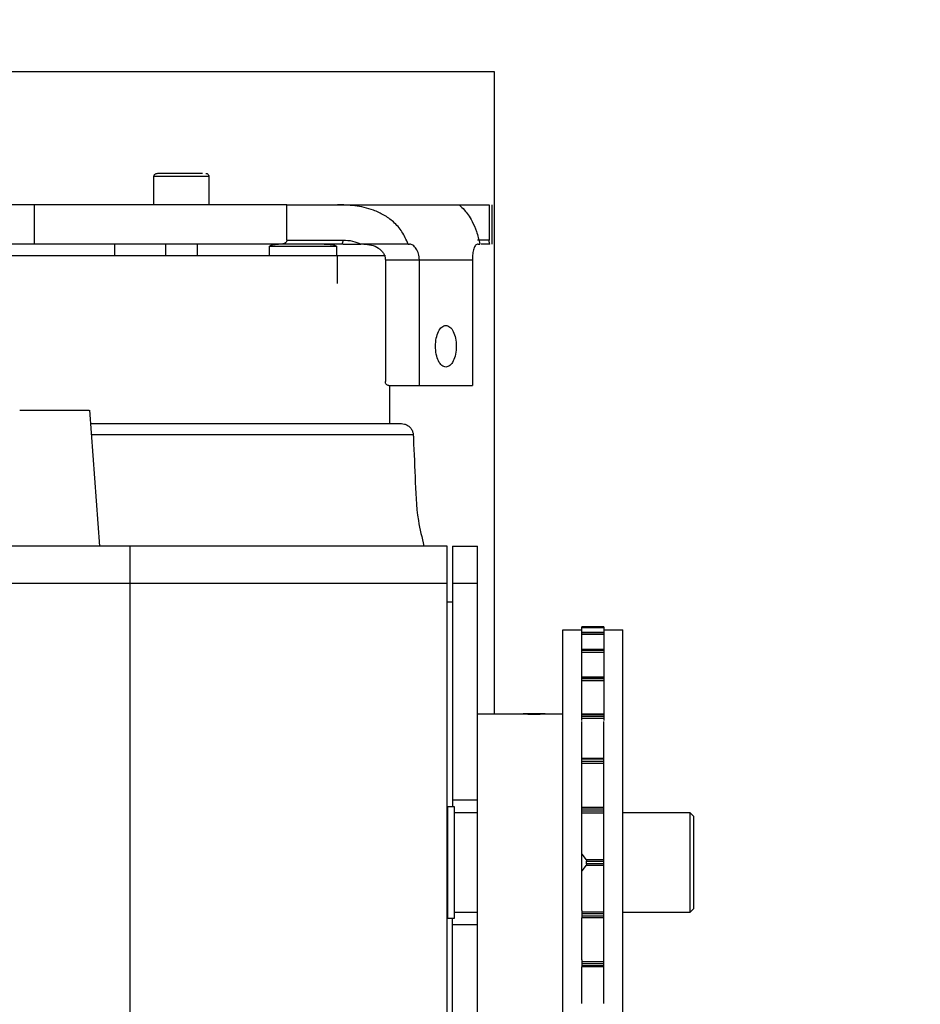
# Model space of a CAD drawing. Header units: inches. Extents: x 170 to 312, y 215 to 248.
# Tile 203 of 216: x 231.424 to 231.706, y 224.575 to 224.883. Entities that reach past the tile are written whole.
import ezdxf

# ---------------------------------------------------------------- set-up
doc = ezdxf.new("R2010")
doc.units = ezdxf.units.IN
doc.header["$LTSCALE"] = 0.25
doc.header["$MEASUREMENT"] = 0
doc.layers.add('ANNOTATIONS', color=1, linetype='Continuous')
doc.layers.add('STANDARD MOTOR RH', color=7, linetype='Continuous')
doc.styles.add('ARIAL', font='arial.ttf', dxfattribs={"height": 0.09375})
doc.dimstyles.new('STANDARD$0', dxfattribs={"dimtxt": 0.09375, "dimasz": 0.09375, "dimexe": 0.03125, "dimexo": 0.046875, "dimgap": 0.09, "dimtad": 0, "dimtih": 1, "dimtoh": 1, "dimdec": 4, "dimzin": 0, "dimdsep": 46, "dimtxsty": 'ARIAL', "dimcen": 0.09, "dimadec": 0, "dimazin": 0, "dimtfac": 1, "dimtdec": 4, "dimtofl": 0, "dimtmove": 0, "dimatfit": 1, "dimfxl": 1, "dimtolj": 1, "dimtzin": 0, "dimarcsym": 0})

# ---------------------------------------------------------------- blocks, each defined once
blk = doc.blocks.new('*D171')
at = {"layer": 'ANNOTATIONS', "color": 0, "lineweight": -2, "transparency": 16777216}
for p, q in [((230.6266474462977, 223.5853893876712), (230.6266474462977, 225.1525490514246)), ((231.7202660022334, 224.5784115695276), (231.7202660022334, 225.1525490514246)), ((230.7203974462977, 225.1212990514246), (230.8883467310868, 225.1212990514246)), ((231.6265160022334, 225.1212990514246), (231.4585667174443, 225.1212990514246))]:
    blk.add_line(p, q, dxfattribs=at)
at = {"layer": 'ANNOTATIONS', "color": 0, "transparency": 16777216}
for points in [[(230.7203974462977, 225.1369240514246), (230.7203974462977, 225.1056740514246), (230.6266474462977, 225.1212990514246)], [(231.6265160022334, 225.1369240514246), (231.6265160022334, 225.1056740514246), (231.7202660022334, 225.1212990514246)]]:
    blk.add_solid(points, dxfattribs=at)
at = {"layer": 'defpoints', "color": 0, "transparency": 16777216}
for p in [(230.6266474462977, 225.1212990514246), (231.7202660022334, 224.5315365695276), (230.6266474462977, 223.5385143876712)]:
    blk.add_point(p, dxfattribs=at)
at = {"layer": 'ANNOTATIONS', "color": 0, "transparency": 16777216, "insert": (231.1734567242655, 225.1212990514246), "char_height": 0.09375, "attachment_point": 5, "style": 'ARIAL'}
blk.add_mtext('\\A1;17 3/8"', dxfattribs=at)
blk = doc.blocks.new('*D186')
at = {"layer": 'ANNOTATIONS', "color": 0, "lineweight": -2, "transparency": 16777216}
for p, q in [((230.6266486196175, 223.5853893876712), (230.6266486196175, 225.5862628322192)), ((231.8500214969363, 225.0116590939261), (231.8500214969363, 225.5862628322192)), ((230.7203986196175, 225.5550128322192), (231.0572389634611, 225.5550128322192)), ((231.7562714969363, 225.5550128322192), (231.4194311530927, 225.5550128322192))]:
    blk.add_line(p, q, dxfattribs=at)
at = {"layer": 'ANNOTATIONS', "color": 0, "transparency": 16777216}
for points in [[(230.7203986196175, 225.5706378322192), (230.7203986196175, 225.5393878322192), (230.6266486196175, 225.5550128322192)], [(231.7562714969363, 225.5706378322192), (231.7562714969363, 225.5393878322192), (231.8500214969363, 225.5550128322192)]]:
    blk.add_solid(points, dxfattribs=at)
at = {"layer": 'defpoints', "color": 0, "transparency": 16777216}
for p in [(231.8500214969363, 225.5550128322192), (231.8500214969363, 224.9647840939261), (230.6266486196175, 223.5385143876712)]:
    blk.add_point(p, dxfattribs=at)
at = {"layer": 'ANNOTATIONS', "color": 0, "transparency": 16777216, "insert": (231.2383350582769, 225.5550128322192), "char_height": 0.09375, "attachment_point": 5, "style": 'ARIAL'}
blk.add_mtext('\\A1;20"', dxfattribs=at)

msp = doc.modelspace()

# ---------------------------------------------------------------- linework, layer by layer
at = {"layer": 'STANDARD MOTOR RH'}
for p, q in [((231.5723361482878, 224.8666396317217), (231.1348361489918, 224.8666396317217)), ((231.5723361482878, 224.6657056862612), (231.5723361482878, 224.8666396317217)), ((231.4657293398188, 224.8250548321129), (231.4657293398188, 224.8339133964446)), ((231.4829537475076, 224.8339133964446), (231.4657293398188, 224.8339133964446)), ((231.4829537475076, 224.8339133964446), (231.4829537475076, 224.8250548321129)), ((231.5073742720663, 224.8250548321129), (231.3331902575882, 224.8250548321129)), ((231.4283321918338, 224.8127519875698), (231.4283321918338, 224.8250548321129)), ((231.5073742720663, 224.813982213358), (231.5073742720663, 224.8250548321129)), ((231.5231645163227, 224.8250548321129), (231.5613232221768, 224.8250548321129)), ((231.5707205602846, 224.8250548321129), (231.5707205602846, 224.813982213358)), ((231.5715364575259, 224.8250671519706), (231.5715364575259, 224.8127519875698)), ((231.5073742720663, 224.813982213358), (231.5249720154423, 224.813982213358)), ((231.5707205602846, 224.813982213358), (231.5670879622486, 224.813982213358)), ((231.5057313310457, 224.8127519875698), (231.3251932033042, 224.8127519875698)), ((231.4534262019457, 224.8127519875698), (231.4534262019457, 224.8090607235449)), ((231.4694203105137, 224.8090607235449), (231.4694203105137, 224.8127519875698)), ((231.4792628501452, 224.8127519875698), (231.4792628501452, 224.8090607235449)), ((231.5019526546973, 224.8090607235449), (231.5019526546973, 224.8120133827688)), ((231.5228680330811, 224.8120133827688), (231.5019526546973, 224.8120133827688)), ((231.5228680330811, 224.8120133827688), (231.5228680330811, 224.8090607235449)), ((231.5249942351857, 224.8127408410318), (231.524389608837, 224.8127519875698)), ((231.5249942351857, 224.8127519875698), (231.5304871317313, 224.8127519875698)), ((231.5452989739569, 224.8127519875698), (231.5457735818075, 224.8127519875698)), ((231.5673040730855, 224.8127519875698), (231.5677786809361, 224.8127519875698)), ((231.5709143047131, 224.8127519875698), (231.5682093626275, 224.8127519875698)), ((231.5382764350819, 224.8090607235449), (231.2934852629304, 224.8090607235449)), ((231.5230651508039, 224.8090607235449), (231.5230651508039, 224.8004485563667)), ((231.538201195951, 224.8078304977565), (231.5654652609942, 224.8078304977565)), ((231.538201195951, 224.8078304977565), (231.538201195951, 224.7696905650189)), ((231.548856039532, 224.7684603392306), (231.548856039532, 224.8078304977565)), ((231.5654652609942, 224.8078304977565), (231.5654652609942, 224.7684603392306)), ((231.5392666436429, 224.7684603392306), (231.5654652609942, 224.7684603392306)), ((231.5395482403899, 224.7684603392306), (231.5395482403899, 224.7565311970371)), ((231.4237486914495, 224.7607005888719), (231.445400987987, 224.7607005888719)), ((231.445512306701, 224.7607005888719), (231.4486372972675, 224.7182005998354)), ((231.4458189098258, 224.7565311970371), (231.5432392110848, 224.7565311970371)), ((231.4460716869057, 224.7530939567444), (231.5469214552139, 224.7530939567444)), ((231.5575748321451, 224.7182005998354), (231.4108247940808, 224.7182005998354)), ((231.4583248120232, 224.5200755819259), (231.4583248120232, 224.7182005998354)), ((231.5575748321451, 224.5200755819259), (231.5575748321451, 224.7182005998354)), ((231.5592333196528, 224.7182011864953), (231.5670457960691, 224.7182011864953)), ((231.5592333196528, 224.7182005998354), (231.5592333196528, 224.6366695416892)), ((231.5670457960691, 224.3418483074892), (231.5670457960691, 224.7182005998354)), ((231.5575748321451, 224.7064814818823), (231.4108247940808, 224.7064814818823)), ((231.5670457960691, 224.7064814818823), (231.5592333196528, 224.7064814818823)), ((231.5575748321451, 224.7007932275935), (231.5592333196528, 224.7007932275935)), ((231.5997475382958, 224.6929572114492), (231.6066373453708, 224.6929572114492)), ((231.5997475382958, 224.6919411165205), (231.5997475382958, 224.6929560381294)), ((231.6066373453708, 224.6929560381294), (231.5997475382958, 224.6929560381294)), ((231.5997475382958, 224.6926638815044), (231.6066373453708, 224.6926638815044)), ((231.6066373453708, 224.6929560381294), (231.6066373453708, 224.6842148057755)), ((231.5938248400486, 224.6919505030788), (231.5997475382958, 224.6919505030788)), ((231.5938248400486, 224.3532019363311), (231.5938248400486, 224.6919505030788)), ((231.5997475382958, 224.6912101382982), (231.6066373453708, 224.6912101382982)), ((231.5997475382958, 224.6898508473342), (231.5997475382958, 224.6912101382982)), ((231.5997475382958, 224.6911984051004), (231.6066373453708, 224.6911984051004)), ((231.6066373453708, 224.6910112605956), (231.5997475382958, 224.6910112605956)), ((231.5997475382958, 224.6906275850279), (231.6066373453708, 224.6906275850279)), ((231.599762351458, 224.6912101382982), (231.599762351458, 224.6919411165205)), ((231.599762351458, 224.6858756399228), (231.599762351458, 224.6898508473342)), ((231.6066373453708, 224.6919505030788), (231.6125748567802, 224.6919505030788)), ((231.6125748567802, 224.3532019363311), (231.6125748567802, 224.6919505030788)), ((231.5997475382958, 224.6858756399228), (231.6066373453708, 224.6858756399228)), ((231.5997475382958, 224.6842148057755), (231.5997475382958, 224.6858756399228)), ((231.5997475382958, 224.6858281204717), (231.6066373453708, 224.6858281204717)), ((231.6066373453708, 224.6854632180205), (231.5997475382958, 224.6854632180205)), ((231.5997475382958, 224.6850062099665), (231.6066373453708, 224.6850062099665)), ((231.599762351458, 224.677218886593), (231.599762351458, 224.6841614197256)), ((231.6066373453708, 224.6841614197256), (231.6066373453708, 224.6635995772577)), ((231.5997475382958, 224.677218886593), (231.6066373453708, 224.677218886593)), ((231.5997475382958, 224.6753157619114), (231.5997475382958, 224.677218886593)), ((231.5997475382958, 224.6771132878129), (231.6066373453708, 224.6771132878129)), ((231.6066373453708, 224.6765888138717), (231.5997475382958, 224.6765888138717)), ((231.5997475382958, 224.6760819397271), (231.6066373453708, 224.6760819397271)), ((231.599762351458, 224.665674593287), (231.599762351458, 224.6753157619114)), ((231.5670457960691, 224.6657056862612), (231.5808754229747, 224.6657056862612)), ((231.5882231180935, 224.6657056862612), (231.581304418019, 224.6657056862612)), ((231.5886395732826, 224.6657056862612), (231.5938248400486, 224.6657056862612)), ((231.5997475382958, 224.665674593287), (231.6066373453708, 224.665674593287)), ((231.5997475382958, 224.6635995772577), (231.5997475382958, 224.665674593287)), ((231.5997475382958, 224.6654909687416), (231.6066373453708, 224.6654909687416)), ((231.6066373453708, 224.6648339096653), (231.5997475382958, 224.6648339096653)), ((231.5997475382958, 224.6643023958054), (231.6066373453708, 224.6643023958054)), ((231.599762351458, 224.6518217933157), (231.599762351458, 224.6633215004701)), ((231.6066373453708, 224.6518217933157), (231.6066373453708, 224.6633215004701)), ((231.5997475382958, 224.6518212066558), (231.6066373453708, 224.6518212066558)), ((231.5997475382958, 224.6496540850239), (231.5997475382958, 224.6518212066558)), ((231.5997475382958, 224.6515448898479), (231.6066373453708, 224.6515448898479)), ((231.6066373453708, 224.6507875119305), (231.5997475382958, 224.6507875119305)), ((231.5997475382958, 224.6502583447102), (231.6066373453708, 224.6502583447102)), ((231.599762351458, 224.6364976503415), (231.599762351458, 224.6496540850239)), ((231.6066373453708, 224.5749546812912), (231.6066373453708, 224.6518212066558)), ((231.5670457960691, 224.6386688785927), (231.5592333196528, 224.6386688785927)), ((231.5576685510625, 224.6366695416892), (231.5597623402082, 224.6366695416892)), ((231.5576685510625, 224.6366695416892), (231.5576685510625, 224.6016066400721)), ((231.5597623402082, 224.6366695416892), (231.5597623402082, 224.6016066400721)), ((231.5597623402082, 224.63475351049), (231.5670457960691, 224.63475351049)), ((231.5997475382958, 224.6341779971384), (231.5997475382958, 224.6364976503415)), ((231.6066373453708, 224.6363445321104), (231.5997475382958, 224.6363445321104)), ((231.5997475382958, 224.6359737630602), (231.6066373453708, 224.6359737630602)), ((231.6066373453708, 224.6351536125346), (231.5997475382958, 224.6351536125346)), ((231.5997475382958, 224.6346537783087), (231.6066373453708, 224.6346537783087)), ((231.599762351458, 224.6040975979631), (231.599762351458, 224.6341779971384)), ((231.6125748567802, 224.63475351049), (231.6335123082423, 224.63475351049)), ((231.6335123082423, 224.63475351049), (231.6347623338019, 224.6335039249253)), ((231.6335123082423, 224.63475351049), (231.6335123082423, 224.6035226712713)), ((231.5575748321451, 224.6337632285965), (231.5576685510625, 224.6337632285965)), ((231.6347623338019, 224.604772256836), (231.6347623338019, 224.6335039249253)), ((231.5997475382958, 224.6217003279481), (231.6011160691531, 224.6200048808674)), ((231.6066373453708, 224.6200048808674), (231.6011160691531, 224.6200048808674)), ((231.6012207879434, 224.6187171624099), (231.6012207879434, 224.6195584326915)), ((231.6012207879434, 224.6195584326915), (231.6066373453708, 224.6195584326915)), ((231.6066373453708, 224.6187171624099), (231.6012207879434, 224.6187171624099)), ((231.6011160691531, 224.618270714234), (231.5997475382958, 224.6165752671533)), ((231.6011160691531, 224.618270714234), (231.6066373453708, 224.618270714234)), ((231.5576685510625, 224.6045129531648), (231.5575748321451, 224.6045129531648)), ((231.5670457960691, 224.6035226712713), (231.5597623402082, 224.6035226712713)), ((231.5997475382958, 224.6040975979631), (231.5997475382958, 224.6017779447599)), ((231.6066373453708, 224.6036224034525), (231.5997475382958, 224.6036224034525)), ((231.6335123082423, 224.6035226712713), (231.6125748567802, 224.6035226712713)), ((231.6347623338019, 224.604772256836), (231.6335123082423, 224.6035226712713)), ((231.5597623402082, 224.6016066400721), (231.5576685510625, 224.6016066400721)), ((231.5592333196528, 224.1889823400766), (231.5592333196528, 224.6015743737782)), ((231.5997475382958, 224.6031219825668), (231.6066373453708, 224.6031219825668)), ((231.6066373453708, 224.6023018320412), (231.5997475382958, 224.6023018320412)), ((231.5997475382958, 224.6019316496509), (231.6066373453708, 224.6019316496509)), ((231.599762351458, 224.5886215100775), (231.599762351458, 224.6017779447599)), ((231.5670457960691, 224.5996067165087), (231.5592333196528, 224.5996067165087)), ((231.5997475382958, 224.5886215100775), (231.5997475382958, 224.5864543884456)), ((231.6066373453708, 224.5880172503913), (231.5997475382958, 224.5880172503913)), ((231.5997475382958, 224.5874886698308), (231.6066373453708, 224.5874886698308)), ((231.6066373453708, 224.5867307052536), (231.5997475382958, 224.5867307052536)), ((231.6066373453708, 224.5864543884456), (231.5997475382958, 224.5864543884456)), ((231.599762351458, 224.5749546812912), (231.599762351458, 224.5864549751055))]:
    msp.add_line(p, q, dxfattribs=at)
msp.add_arc((231.5847328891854, 224.7122303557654), 0.0466884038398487, 265.2607340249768, 274.7998758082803, dxfattribs=at)
for points, knots in [([(231.4657306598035, 224.8338623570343), (231.4657335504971, 224.833955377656), (231.4657395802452, 224.8341494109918), (231.465857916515, 224.8344300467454), (231.4660691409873, 224.8346820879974), (231.4663677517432, 224.8348628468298), (231.4666013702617, 224.8348860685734), (231.4667136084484, 224.8348972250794)], [0, 0, 0, 0, 0.1745256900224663, 0.3640461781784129, 0.5610669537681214, 0.7891218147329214, 1, 1, 1, 1]), ([(231.4809475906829, 224.8348972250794), (231.4803492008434, 224.8348972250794), (231.4791525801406, 224.8348972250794), (231.4763543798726, 224.8348972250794), (231.4733253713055, 224.8348972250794), (231.4704199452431, 224.8348972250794), (231.4681607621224, 224.8348972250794), (231.4668403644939, 224.8348972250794), (231.4668426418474, 224.8348972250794), (231.466843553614, 224.8348972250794)], [0, 0, 0, 0, 0.1500160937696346, 0.2999923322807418, 0.4499642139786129, 0.5999360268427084, 0.7498912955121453, 0.8998658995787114, 1, 1, 1, 1]), ([(231.481969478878, 224.8348972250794), (231.4820639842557, 224.8348893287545), (231.4822603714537, 224.8348729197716), (231.4825361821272, 224.8347365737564), (231.4827754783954, 224.8345107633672), (231.4829365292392, 224.8342046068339), (231.4829473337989, 224.8339730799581), (231.4829525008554, 224.8338623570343)], [0, 0, 0, 0, 0.1777685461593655, 0.3694124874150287, 0.5664680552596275, 0.7926723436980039, 1, 1, 1, 1]), ([(231.5073742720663, 224.8250548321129), (231.5081535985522, 224.8250548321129), (231.5097120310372, 224.8250548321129), (231.5133640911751, 224.8250548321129), (231.517793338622, 224.8250548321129), (231.5213741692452, 224.8250548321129), (231.5231645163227, 224.8250548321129)], [0, 0, 0, 0, 0.2500363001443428, 0.5000018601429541, 0.7500104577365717, 0.9999999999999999, 0.9999999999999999, 0.9999999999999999, 0.9999999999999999]), ([(231.5452989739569, 224.8127519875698), (231.5447414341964, 224.8140782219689), (231.5436501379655, 224.8166741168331), (231.5409010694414, 224.819700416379), (231.5377841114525, 224.8219259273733), (231.5336845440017, 224.8237871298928), (231.528579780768, 224.8249156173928), (231.524956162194, 224.8250087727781), (231.5231645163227, 224.8250548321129)], [0, 0, 0, 0, 0.1526677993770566, 0.2988231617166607, 0.4289459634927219, 0.5600552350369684, 0.7824756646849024, 0.9999999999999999, 0.9999999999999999, 0.9999999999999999, 0.9999999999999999]), ([(231.5613232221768, 224.8250548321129), (231.5613658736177, 224.8250100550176), (231.5614520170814, 224.8249196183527), (231.5626607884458, 224.8238284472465), (231.5640750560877, 224.8220205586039), (231.565421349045, 224.8198086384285), (231.5668295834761, 224.8167592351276), (231.5674577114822, 224.8141071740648), (231.5677786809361, 224.8127519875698)], [0, 0, 0, 0, 0.2143634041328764, 0.432951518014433, 0.5643277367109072, 0.6946082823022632, 0.8439467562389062, 0.9999999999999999, 0.9999999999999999, 0.9999999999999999, 0.9999999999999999]), ([(231.5613232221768, 224.8250548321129), (231.5614890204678, 224.8250548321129), (231.5618205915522, 224.8250548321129), (231.5637641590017, 224.8250548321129), (231.5666298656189, 224.8250548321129), (231.5693570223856, 224.8250548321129), (231.5707205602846, 224.8250548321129)], [0, 0, 0, 0, 0.2500125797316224, 0.4999867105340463, 0.750000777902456, 1, 1, 1, 1]), ([(231.5073742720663, 224.813982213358), (231.5073675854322, 224.8139003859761), (231.5073537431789, 224.8137309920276), (231.5072473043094, 224.813496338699), (231.5070899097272, 224.8132843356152), (231.5068064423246, 224.8130361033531), (231.5063495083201, 224.8128062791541), (231.5059474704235, 224.8127709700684), (231.5057313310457, 224.8127519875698)], [0, 0, 0, 0, 0.09491269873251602, 0.1964823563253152, 0.3059645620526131, 0.4279487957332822, 0.6924598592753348, 1, 1, 1, 1]), ([(231.524389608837, 224.8127519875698), (231.5244572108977, 224.812766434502), (231.5246013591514, 224.8127972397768), (231.5247635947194, 224.8130148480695), (231.5248683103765, 224.8132651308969), (231.5249278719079, 224.8134905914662), (231.5249651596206, 224.8137335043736), (231.524969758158, 224.813900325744), (231.5249720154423, 224.813982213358)], [0, 0, 0, 0, 0.2218867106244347, 0.4731302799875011, 0.6062121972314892, 0.7404122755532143, 0.8725761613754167, 1, 1, 1, 1]), ([(231.5249720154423, 224.813982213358), (231.5259702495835, 224.8139480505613), (231.5278289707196, 224.8138844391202), (231.5296459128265, 224.81311034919), (231.5304870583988, 224.8127519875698)], [0, 0, 0, 0, 0.5370542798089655, 1, 1, 1, 1]), ([(231.5709143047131, 224.8127519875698), (231.5708902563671, 224.8127708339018), (231.5708454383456, 224.8128059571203), (231.5707910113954, 224.8130354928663), (231.570756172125, 224.8132831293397), (231.5707366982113, 224.8134951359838), (231.5707232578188, 224.813729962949), (231.5707214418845, 224.8138997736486), (231.5707205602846, 224.813982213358)], [0, 0, 0, 0, 0.3067605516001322, 0.5716984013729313, 0.6935105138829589, 0.8029657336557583, 0.9043437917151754, 1, 1, 1, 1]), ([(231.5020421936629, 224.8118538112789), (231.5020268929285, 224.8118684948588), (231.5019984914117, 224.8118957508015), (231.5019676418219, 224.8119425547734), (231.501951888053, 224.8119905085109), (231.5019523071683, 224.8120451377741), (231.5019773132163, 224.8121055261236), (231.5020305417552, 224.8121670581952), (231.5021623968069, 224.8122667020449), (231.5024270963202, 224.8123805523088), (231.502962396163, 224.8125282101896), (231.5037415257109, 224.8126619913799), (231.5043821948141, 224.8126828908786), (231.5047199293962, 224.8126939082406)], [0, 0, 0, 0, 0.02025569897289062, 0.03759901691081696, 0.053095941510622, 0.06788457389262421, 0.08893436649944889, 0.11409221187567, 0.1449500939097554, 0.2464242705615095, 0.3868708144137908, 0.6767833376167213, 1, 1, 1, 1]), ([(231.524389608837, 224.8127519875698), (231.5222095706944, 224.8127519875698), (231.5178495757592, 224.8127519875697), (231.5125183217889, 224.8127519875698), (231.508233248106, 224.8127519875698), (231.50656531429, 224.8127519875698), (231.5057313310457, 224.8127519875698)], [0, 0, 0, 0, 0.2499978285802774, 0.4999863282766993, 0.7499882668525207, 1, 1, 1, 1]), ([(231.5190786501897, 224.8127519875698), (231.5199185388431, 224.8127309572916), (231.5209973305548, 224.8127039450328), (231.5222014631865, 224.8124443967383), (231.5226145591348, 224.8122991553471), (231.5227901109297, 224.8121670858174), (231.5228432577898, 224.8121055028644), (231.5228684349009, 224.8120451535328), (231.5228686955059, 224.8119905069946), (231.5228529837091, 224.8119425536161), (231.5228221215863, 224.8118957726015), (231.5227937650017, 224.8118684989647), (231.5227784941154, 224.8118538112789)], [0, 0, 0, 0, 0.6034588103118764, 0.7751103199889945, 0.8906869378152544, 0.9139594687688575, 0.9329331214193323, 0.9488148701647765, 0.9599680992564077, 0.9716556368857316, 0.9847356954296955, 1, 1, 1, 1]), ([(231.5452989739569, 224.8127519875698), (231.5427823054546, 224.8127519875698), (231.5377489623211, 224.8127519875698), (231.5329076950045, 224.8127519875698), (231.5304870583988, 224.8127519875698)], [0, 0, 0, 0, 0.499999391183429, 1, 1, 1, 1]), ([(231.5314785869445, 224.8127519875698), (231.5322685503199, 224.8126941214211), (231.5338592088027, 224.8125776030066), (231.5357139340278, 224.8117494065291), (231.5369261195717, 224.8107708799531), (231.5376266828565, 224.8098993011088), (231.5381066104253, 224.8089129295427), (231.5381702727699, 224.8081843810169), (231.538201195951, 224.8078304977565)], [0, 0, 0, 0, 0.2611893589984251, 0.5259270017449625, 0.6538182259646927, 0.7675626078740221, 0.887096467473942, 1, 1, 1, 1]), ([(231.548856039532, 224.8078304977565), (231.5488425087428, 224.8081513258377), (231.5488153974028, 224.8087941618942), (231.54852987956, 224.810023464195), (231.5478856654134, 224.8113847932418), (231.5470026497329, 224.8122957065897), (231.5462808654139, 224.8126952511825), (231.5459423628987, 224.8127331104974), (231.5457735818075, 224.8127519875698)], [0, 0, 0, 0, 0.1240978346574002, 0.248652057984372, 0.4966387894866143, 0.7457823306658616, 0.8732442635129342, 1, 1, 1, 1]), ([(231.5673040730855, 224.8127519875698), (231.5671476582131, 224.8127338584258), (231.5668338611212, 224.8126974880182), (231.5663138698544, 224.8123071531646), (231.565833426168, 224.8114050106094), (231.5655806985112, 224.8100389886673), (231.565478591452, 224.8088014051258), (231.5654696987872, 224.8081537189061), (231.5654652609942, 224.8078304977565)], [0, 0, 0, 0, 0.124611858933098, 0.2499943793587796, 0.4997488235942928, 0.7494827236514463, 0.8749819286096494, 1, 1, 1, 1]), ([(231.5571606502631, 224.7742430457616), (231.5567338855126, 224.7743411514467), (231.5558801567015, 224.7745374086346), (231.5547953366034, 224.776044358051), (231.55407004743, 224.7782004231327), (231.5538153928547, 224.7807635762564), (231.5540700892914, 224.7833267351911), (231.5547954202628, 224.7854825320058), (231.5558800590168, 224.7869902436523), (231.5567338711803, 224.7871864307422), (231.5571606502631, 224.7872844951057)], [0, 0, 0, 0, 0.1249634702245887, 0.249985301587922, 0.3749815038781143, 0.5000061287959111, 0.6250024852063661, 0.7499986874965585, 0.8750365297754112, 1, 1, 1, 1]), ([(231.5571606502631, 224.7872844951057), (231.5575873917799, 224.7871864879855), (231.5584409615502, 224.7869904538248), (231.559525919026, 224.7854825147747), (231.5602511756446, 224.7833268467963), (231.5605059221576, 224.7807635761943), (231.5602512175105, 224.7782003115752), (231.55952600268, 224.7760443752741), (231.5584408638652, 224.7745371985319), (231.5575873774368, 224.774341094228), (231.5571606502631, 224.7742430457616)], [0, 0, 0, 0, 0.1250026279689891, 0.2500306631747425, 0.375017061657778, 0.4999938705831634, 0.6249989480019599, 0.7499853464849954, 0.8749973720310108, 1, 1, 1, 1]), ([(231.5392666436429, 224.7684603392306), (231.5391270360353, 224.7684789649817), (231.5388477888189, 224.7685162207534), (231.5384953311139, 224.7688002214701), (231.5382494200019, 224.7692070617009), (231.5382172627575, 224.7695294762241), (231.538201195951, 224.7696905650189)], [0, 0, 0, 0, 0.2498851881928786, 0.4998276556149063, 0.75009760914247, 1, 1, 1, 1]), ([(231.5432392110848, 224.7565311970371), (231.5435533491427, 224.7565078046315), (231.5441925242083, 224.756460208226), (231.5451423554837, 224.7560583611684), (231.5459866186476, 224.7553902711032), (231.5465906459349, 224.7544936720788), (231.5469134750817, 224.7535458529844), (231.546920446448, 224.7529187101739), (231.5469237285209, 224.752623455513)], [0, 0, 0, 0, 0.1567506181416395, 0.318939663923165, 0.5075210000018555, 0.6876777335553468, 0.852960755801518, 1, 1, 1, 1]), ([(231.5468908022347, 224.7535744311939), (231.5470993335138, 224.7490070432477), (231.5475164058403, 224.7398720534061), (231.5479123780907, 224.7279467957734), (231.5496411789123, 224.7208459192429), (231.5502852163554, 224.7182005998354)], [0, 0, 0, 0, 0.3855366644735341, 0.7710913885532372, 1, 1, 1, 1]), ([(231.6011160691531, 224.6200048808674), (231.6011336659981, 224.6199772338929), (231.6011689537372, 224.6199217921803), (231.6012049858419, 224.6197820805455), (231.6012195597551, 224.6196525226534), (231.6012205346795, 224.619577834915), (231.6012207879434, 224.6195584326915)], [0, 0, 0, 0, 0.3035019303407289, 0.6086259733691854, 0.898329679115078, 0.9999999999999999, 0.9999999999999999, 0.9999999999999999, 0.9999999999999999]), ([(231.6012207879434, 224.6187171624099), (231.6012190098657, 224.6186642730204), (231.6012154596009, 224.6185586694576), (231.6011874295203, 224.6184182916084), (231.6011523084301, 224.6183224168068), (231.6011259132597, 224.6182847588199), (231.6011160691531, 224.618270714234)], [0, 0, 0, 0, 0.2756695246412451, 0.5504257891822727, 0.8323308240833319, 1, 1, 1, 1])]:
    msp.add_open_spline(points, degree=3, knots=knots, dxfattribs=at)

# ---------------------------------------------------------------- dimensions: what is measured, and where the dimension line sits
at = {"layer": 'ANNOTATIONS'}
dim = msp.add_linear_dim(base=(231.8500214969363, 225.5550128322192), p1=(230.6266486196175, 223.5385143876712), p2=(231.8500214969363, 224.9647840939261), angle=180, text='20"', dimstyle='STANDARD$0', dxfattribs=at)
dim.commit()
dim.dimension.update_dxf_attribs({"geometry": '*D186', "text_midpoint": (231.2383350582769, 225.5550128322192), "dimtype": 160})
dim = msp.add_linear_dim(base=(230.6266474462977, 225.1212990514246), p1=(231.7202660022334, 224.5315365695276), p2=(230.6266474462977, 223.5385143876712), text='17 3/8"', dimstyle='STANDARD$0', dxfattribs=at)
dim.commit()
dim.dimension.update_dxf_attribs({"geometry": '*D171', "text_midpoint": (231.1734567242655, 225.1212990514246), "dimtype": 160})

doc.saveas('drawing.dxf')
